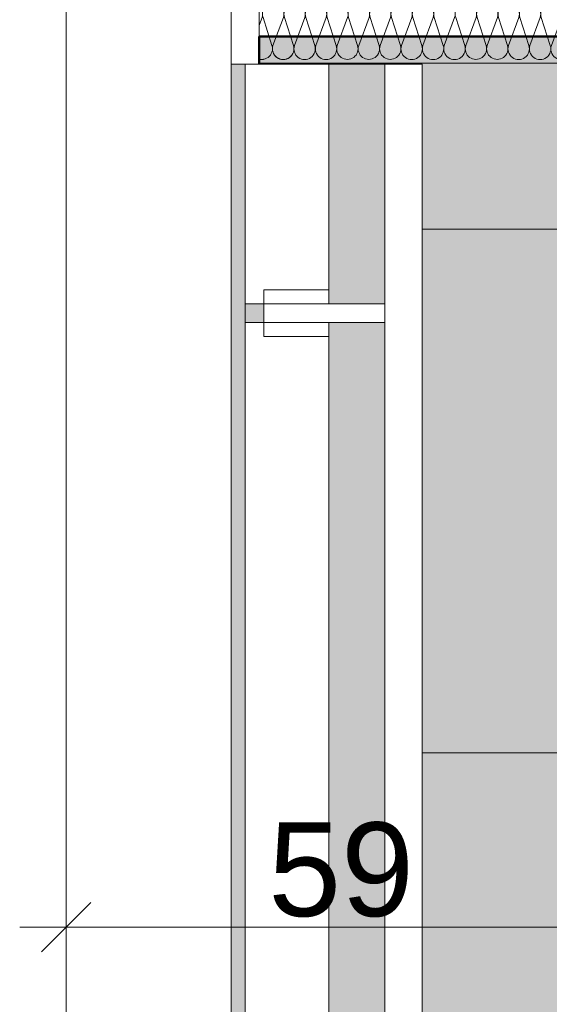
# Model space of a CAD drawing. Header units: metres. Extents: x -180 to 4, y -50 to 6.
# Tile 33 of 44: x -176.068 to -175.499, y -13.127 to -12.069. Entities that reach past the tile are written whole.
import ezdxf

# ---------------------------------------------------------------- set-up
doc = ezdxf.new("R2010")
doc.units = ezdxf.units.M
doc.header["$LTSCALE"] = 0.05
doc.header["$PDMODE"] = 1
doc.header["$PDSIZE"] = -2
doc.layers.get('0').update_dxf_attribs({"lineweight": 25})
for name, color, linetype, lineweight, true_color in [('30 -33 Aussenwände- 7 Fassade_ Elemente', 7, 'Continuous', 9, 0x00aacc), ('30 -34 Innenwände- 6 Elemente', 7, 'Continuous', 9, 0xff6633), ('30 -36 Dächer- 3 Dachbeläge', 7, 'Continuous', 15, 0x9999ff), ('30 -36 Dächer- 4 Dachbekleidungen', 7, 'Continuous', 9, 0xccccff), ('70 -72 Beschriftung- 1 Beschriftung allgemein', 7, 'Continuous', 9, 0xff6633), ('70 -75 Raumstempel- 1 Raumstempel', 1, 'Continuous', 50, 0xff0000), ('70 -76 Bemaßung- 2 Allgemein', 7, 'Continuous', 5, 0x6666cc)]:
    doc.layers.add(name, color=color, linetype=linetype, lineweight=lineweight, true_color=true_color)
doc.layers.add('60- 61 allgemeine Ausstattung- 4 Terrassen', color=7, linetype='Continuous', lineweight=9)
doc.layers.add('Keine', color=7, linetype='Continuous', lineweight=9)
doc.styles.add('Arial', font='arial.ttf')
doc.dimstyles.new('k+k 1_50', dxfattribs={"dimtxt": 0.160649, "dimasz": 0.05302, "dimexe": 0.05, "dimexo": 0.15, "dimgap": 0.01, "dimtad": 1, "dimdec": 3, "dimtxsty": 'Arial', "dimblk": 'VW_SLASH', "dimblk1": 'VW_SLASH', "dimblk2": 'VW_SLASH', "dimcen": 0, "dimdle": 0.05, "dimadec": 3, "dimazin": 0, "dimtfac": 0.75, "dimtdec": 3, "dimtix": 1, "dimtmove": 0, "dimatfit": 0, "dimldrblk": 'VW_SLASH-1', "dimfxl": 0.125, "dimfxlon": 1, "dimfrac": 2, "dimtolj": 1, "dimarcsym": 0})
doc.dimstyles.new('k+k_klein', dxfattribs={"dimtxt": 0.160649, "dimasz": 0.05302, "dimexe": 0.05, "dimexo": 0.15, "dimgap": 0.005, "dimtad": 1, "dimdec": 3, "dimtxsty": 'Arial', "dimblk": 'VW_SLASH-2', "dimblk1": 'VW_SLASH-2', "dimblk2": 'VW_SLASH-2', "dimcen": 0, "dimdle": 0.025, "dimadec": 3, "dimazin": 0, "dimtfac": 0.75, "dimtdec": 3, "dimtix": 1, "dimtmove": 0, "dimatfit": 0, "dimldrblk": 'VW_FILLEDARROW', "dimfxl": 0.1, "dimfxlon": 1, "dimfrac": 2, "dimtolj": 1, "dimarcsym": 0})

# ---------------------------------------------------------------- blocks, each defined once
blk = doc.blocks.new('Gruppe-683')
at = {"layer": '30 -33 Aussenwände- 7 Fassade_ Elemente', "lineweight": 9, "transparency": 33554687, "flags": 128}
for points in [[(0.1015, -3.9949, 0.324435), (0.1229, -3.9879, 0.324435), (0.1229, -3.9654, 0.324435), (0.1015, -3.9585), (0.0515, -3.9745, -0.324488), (0.0301, -3.9676, -0.324488), (0.0301, -3.9451, -0.324488), (0.0515, -3.9381), (0.1015, -3.9566, 0.324435), (0.1229, -3.9496, 0.324435), (0.1229, -3.9271, 0.324435), (0.1015, -3.9202), (0.0515, -3.9362, -0.324488), (0.0301, -3.9292, -0.324488), (0.0301, -3.9068, -0.324488), (0.0515, -3.8998), (0.1015, -3.9183, 0.324435), (0.1229, -3.9113, 0.324435), (0.1229, -3.8888, 0.324435), (0.1015, -3.8819), (0.0515, -3.8979, -0.760432), (0.0312, -3.8671)], [(0.1257, -3.8671, -0.422404), (0.1015, -3.88), (0.0667, -3.8671)], [(0.1015, -4.1864, 1.372583), (0.1015, -4.15), (0.0515, -4.166, -1.372995), (0.0515, -4.1296), (0.1015, -4.1481, 1.372583), (0.1015, -4.1117), (0.0515, -4.1277, -1.372995), (0.0515, -4.0913), (0.1015, -4.1098, 1.372583), (0.1015, -4.0734), (0.0515, -4.0894, -1.372995), (0.0515, -4.053), (0.1015, -4.0715, 1.372583), (0.1015, -4.0351), (0.0515, -4.0511, -1.372995), (0.0515, -4.0147), (0.1015, -4.0332, 1.372583), (0.1015, -3.9968), (0.0515, -4.0128, -1.372995), (0.0515, -3.9764), (0.1015, -3.9949, 1.372583), (0.1015, -3.9585), (0.0515, -3.9745, -1.372995), (0.0515, -3.9381), (0.1015, -3.9566, 1.372583), (0.1015, -3.9202), (0.0515, -3.9362, -1.372995), (0.0515, -3.8998)], [(0.1265, -4.2068, 0.513088), (0.1015, -4.1883), (0.0515, -4.2043, -1.372995), (0.0515, -4.1679), (0.1015, -4.1864, 1.372583), (0.1015, -4.15), (0.0515, -4.166, -1.372995), (0.0515, -4.1296), (0.1015, -4.1481, 1.372583), (0.1015, -4.1117)]]:
    blk.add_lwpolyline(points, format="xyb", dxfattribs=at)
blk = doc.blocks.new('Gruppe-684')
at = {"layer": '30 -33 Aussenwände- 7 Fassade_ Elemente', "transparency": 33554687}
blk.add_blockref('Gruppe-683', (0, 0), dxfattribs=at)
blk = doc.blocks.new('Dämmung-25')
at = {"layer": '30 -33 Aussenwände- 7 Fassade_ Elemente', "color": 7, "transparency": 33554687}
blk.add_blockref('Gruppe-684', (0, 0), dxfattribs=at)
at = {"layer": '30 -33 Aussenwände- 7 Fassade_ Elemente', "color": 0, "flags": 1}
for tag in ['IFC_UUID', 'instanceID', 'prm0_name', 'prm0_type', 'prm0_value', 'prm1_name', 'prm1_type', 'prm1_value', 'prm2_name', 'prm2_type', 'prm2_value', 'prm3_name', 'prm3_type', 'prm3_value', 'prm4_name', 'prm4_type', 'prm4_value', 'prm5_name', 'prm5_type', 'prm5_value', 'prm6_name', 'prm6_type', 'prm6_value']:
    blk.add_attdef(tag, (-175.8017, -12.0367), '', height=0.00018, dxfattribs=at)
blk = doc.blocks.new('Gruppe-686')
at = {"layer": '30 -33 Aussenwände- 7 Fassade_ Elemente', "lineweight": 9, "transparency": 33554687, "flags": 128}
for points in [[(0.1016, -4.0654, 0.324435), (0.1229, -4.0584, 0.324435), (0.1229, -4.036, 0.324435), (0.1016, -4.029), (0.0516, -4.045, -0.324488), (0.0302, -4.038, -0.324488), (0.0302, -4.0155, -0.324488), (0.0516, -4.0086), (0.1016, -4.0271, 0.324435), (0.1229, -4.0201, 0.324435), (0.123, -3.9977, 0.324435), (0.1016, -3.9907), (0.0516, -4.0067, -0.324488), (0.0302, -3.9997, -0.324488), (0.0303, -3.9772, -0.324488), (0.0516, -3.9703), (0.1016, -3.9888, 0.324435), (0.123, -3.9818, 0.324435), (0.123, -3.9594, 0.324435), (0.1016, -3.9524), (0.0516, -3.9684, -0.324488), (0.0303, -3.9614, -0.324488), (0.0303, -3.9389, -0.324488), (0.0517, -3.932), (0.1016, -3.9505, 0.695025), (0.1239, -3.9223)], [(0.076, -3.9223), (0.0517, -3.9301, -0.339144), (0.0297, -3.9223)], [(0.1015, -4.142, 1.372583), (0.1015, -4.1056), (0.0515, -4.1216, -1.372995), (0.0515, -4.0852), (0.1015, -4.1037, 1.372583), (0.1016, -4.0673), (0.0515, -4.0833, -1.372995), (0.0516, -4.0469), (0.1016, -4.0654, 1.372583), (0.1016, -4.029), (0.0516, -4.045, -1.372995), (0.0516, -4.0086), (0.1016, -4.0271, 1.372583), (0.1016, -3.9907), (0.0516, -4.0067, -1.372995), (0.0516, -3.9703)], [(0.1265, -4.1624, 0.513088), (0.1015, -4.1439), (0.0515, -4.1599, -1.372995), (0.0515, -4.1235), (0.1015, -4.142, 1.372583), (0.1015, -4.1056), (0.0515, -4.1216, -1.372995), (0.0515, -4.0852), (0.1015, -4.1037, 1.372583), (0.1016, -4.0673)]]:
    blk.add_lwpolyline(points, format="xyb", dxfattribs=at)
blk = doc.blocks.new('Gruppe-687')
at = {"layer": '30 -33 Aussenwände- 7 Fassade_ Elemente', "transparency": 33554687}
blk.add_blockref('Gruppe-686', (0, 0), dxfattribs=at)
blk = doc.blocks.new('Dämmung-26')
at = {"layer": '30 -33 Aussenwände- 7 Fassade_ Elemente', "color": 7, "transparency": 33554687}
blk.add_blockref('Gruppe-687', (0, 0), dxfattribs=at)
at = {"layer": '30 -33 Aussenwände- 7 Fassade_ Elemente', "color": 0, "flags": 1}
for tag in ['IFC_UUID', 'instanceID', 'prm0_name', 'prm0_type', 'prm0_value', 'prm1_name', 'prm1_type', 'prm1_value', 'prm2_name', 'prm2_type', 'prm2_value', 'prm3_name', 'prm3_type', 'prm3_value', 'prm4_name', 'prm4_type', 'prm4_value', 'prm5_name', 'prm5_type', 'prm5_value', 'prm6_name', 'prm6_type', 'prm6_value']:
    blk.add_attdef(tag, (-175.6611, -12.0415), '', height=0.00018, dxfattribs=at)
blk = doc.blocks.new('Gruppe-689')
at = {"layer": '30 -33 Aussenwände- 7 Fassade_ Elemente', "lineweight": 9, "transparency": 33554687, "flags": 128}
for points in [[(0.0715, -3.8254, 0.324435), (0.0843, -3.8212, 0.324435), (0.0843, -3.8077, 0.324435), (0.0715, -3.8035), (0.0415, -3.8131, -0.324488), (0.0287, -3.809, -0.324488), (0.0287, -3.7955, -0.324488), (0.0415, -3.7913), (0.0715, -3.8024, 0.324435), (0.0843, -3.7982, 0.324435), (0.0843, -3.7847, 0.324435), (0.0715, -3.7805), (0.0415, -3.7902, -0.324488), (0.0287, -3.786, -0.324488), (0.0287, -3.7725, -0.324488), (0.0415, -3.7683), (0.0715, -3.7794, 0.324435), (0.0843, -3.7752, 0.324435), (0.0843, -3.7617, 0.324435), (0.0715, -3.7575), (0.0415, -3.7672, -0.324488), (0.0287, -3.763, -0.324488), (0.0287, -3.7495, -0.324488), (0.0415, -3.7453), (0.0715, -3.7564, 0.603544), (0.086, -3.7422)], [(0.0477, -3.7422), (0.0415, -3.7442, -0.252918), (0.0308, -3.7422)], [(0.0715, -4.285, 1.372583), (0.0715, -4.2631), (0.0415, -4.2728, -1.372995), (0.0415, -4.2509), (0.0715, -4.262, 1.372583), (0.0715, -4.2402), (0.0415, -4.2498, -1.372995), (0.0415, -4.2279), (0.0715, -4.239, 1.372583), (0.0715, -4.2172), (0.0415, -4.2268, -1.372995), (0.0415, -4.205), (0.0715, -4.216, 1.372583), (0.0715, -4.1942), (0.0415, -4.2038, -1.372995), (0.0415, -4.182), (0.0715, -4.1931, 1.372583), (0.0715, -4.1712), (0.0415, -4.1809, -1.372995), (0.0415, -4.159), (0.0715, -4.1701, 1.372583), (0.0715, -4.1482), (0.0415, -4.1579, -1.372995), (0.0415, -4.136), (0.0715, -4.1471, 1.372583), (0.0715, -4.1252), (0.0415, -4.1349, -1.372995), (0.0415, -4.113), (0.0715, -4.1241, 1.372583), (0.0715, -4.1023), (0.0415, -4.1119, -1.372995), (0.0415, -4.09), (0.0715, -4.1011, 1.372583), (0.0715, -4.0793), (0.0415, -4.0889, -1.372995), (0.0415, -4.0671), (0.0715, -4.0782, 1.372583), (0.0715, -4.0563), (0.0415, -4.0659, -1.372995), (0.0415, -4.0441), (0.0715, -4.0552, 1.372583), (0.0715, -4.0333), (0.0415, -4.043, -1.372995), (0.0415, -4.0211), (0.0715, -4.0322, 1.372583), (0.0715, -4.0103), (0.0415, -4.02, -1.372995), (0.0415, -3.9981), (0.0715, -4.0092, 1.372583), (0.0715, -3.9874), (0.0415, -3.997, -1.372995), (0.0415, -3.9751), (0.0715, -3.9862, 1.372583), (0.0715, -3.9644), (0.0415, -3.974, -1.372995), (0.0415, -3.9522), (0.0715, -3.9632, 1.372583), (0.0715, -3.9414), (0.0415, -3.951, -1.372995), (0.0415, -3.9292), (0.0715, -3.9403, 1.372583), (0.0715, -3.9184), (0.0415, -3.9281, -1.372995), (0.0415, -3.9062), (0.0715, -3.9173, 1.372583), (0.0715, -3.8954), (0.0415, -3.9051, -1.372995), (0.0415, -3.8832), (0.0715, -3.8943, 1.372583), (0.0715, -3.8724), (0.0415, -3.8821, -1.372995), (0.0415, -3.8602), (0.0715, -3.8713, 1.372583), (0.0715, -3.8495), (0.0415, -3.8591, -1.372995), (0.0415, -3.8373), (0.0715, -3.8483, 1.372583), (0.0715, -3.8265), (0.0415, -3.8361, -1.372995), (0.0415, -3.8143), (0.0715, -3.8254, 1.372583), (0.0715, -3.8035), (0.0415, -3.8131, -1.372995), (0.0415, -3.7913), (0.0715, -3.8024, 1.372583), (0.0715, -3.7805), (0.0415, -3.7902, -1.372995), (0.0415, -3.7683)], [(0.0865, -4.2972, 0.513088), (0.0715, -4.2861), (0.0415, -4.2958, -1.372995), (0.0415, -4.2739), (0.0715, -4.285, 1.372583), (0.0715, -4.2631), (0.0415, -4.2728, -1.372995), (0.0415, -4.2509), (0.0715, -4.262, 1.372583), (0.0715, -4.2402)]]:
    blk.add_lwpolyline(points, format="xyb", dxfattribs=at)
blk = doc.blocks.new('Gruppe-690')
at = {"layer": '30 -33 Aussenwände- 7 Fassade_ Elemente', "transparency": 33554687}
blk.add_blockref('Gruppe-689', (0, 0), dxfattribs=at)
blk = doc.blocks.new('Dämmung-27')
at = {"layer": '30 -33 Aussenwände- 7 Fassade_ Elemente', "color": 7, "transparency": 33554687}
blk.add_blockref('Gruppe-690', (0, 0), dxfattribs=at)
at = {"layer": '30 -33 Aussenwände- 7 Fassade_ Elemente', "color": 0, "flags": 1}
for tag in ['prm0_value', 'prm1_value', 'prm2_value', 'prm3_value', 'prm4_value', 'prm5_value', 'prm6_value', 'IFC_UUID', 'instanceID', 'prm0_name', 'prm0_type', 'prm1_name', 'prm1_type', 'prm2_name', 'prm2_type', 'prm3_name', 'prm3_type', 'prm4_name', 'prm4_type', 'prm5_name', 'prm5_type', 'prm6_name', 'prm6_type']:
    blk.add_attdef(tag, (-175.8387, -12.052), '', height=0.00018, dxfattribs=at)
blk = doc.blocks.new('Gruppe-692')
at = {"layer": '30 -33 Aussenwände- 7 Fassade_ Elemente', "lineweight": 9, "transparency": 33554687, "flags": 128}
for points in [[(0.0715, -3.7564, 0.324435), (0.0843, -3.7522, 0.324435), (0.0843, -3.7387, 0.324435), (0.0715, -3.7346), (0.0415, -3.7442, -0.324488), (0.0287, -3.74, -0.324488), (0.0287, -3.7265, -0.324488), (0.0415, -3.7223), (0.0715, -3.7334, 0.324435), (0.0843, -3.7292, 0.324435), (0.0843, -3.7158, 0.324435), (0.0715, -3.7116), (0.0415, -3.7212, -0.324488), (0.0287, -3.717, -0.324488), (0.0287, -3.7035, -0.324488), (0.0415, -3.6994), (0.0715, -3.7105, 0.324435), (0.0843, -3.7063, 0.324435), (0.0843, -3.6928, 0.324435), (0.0715, -3.6886), (0.0415, -3.6982, -0.657726), (0.0276, -3.6824)], [(0.0849, -3.6824, -0.350876), (0.0715, -3.6875), (0.0577, -3.6824)], [(0.0715, -4.285, 1.372583), (0.0715, -4.2631), (0.0415, -4.2728, -1.372995), (0.0415, -4.2509), (0.0715, -4.262, 1.372583), (0.0715, -4.2402), (0.0415, -4.2498, -1.372995), (0.0415, -4.2279), (0.0715, -4.239, 1.372583), (0.0715, -4.2172), (0.0415, -4.2268, -1.372995), (0.0415, -4.205), (0.0715, -4.216, 1.372583), (0.0715, -4.1942), (0.0415, -4.2038, -1.372995), (0.0415, -4.182), (0.0715, -4.1931, 1.372583), (0.0715, -4.1712), (0.0415, -4.1809, -1.372995), (0.0415, -4.159), (0.0715, -4.1701, 1.372583), (0.0715, -4.1482), (0.0415, -4.1579, -1.372995), (0.0415, -4.136), (0.0715, -4.1471, 1.372583), (0.0715, -4.1252), (0.0415, -4.1349, -1.372995), (0.0415, -4.113), (0.0715, -4.1241, 1.372583), (0.0715, -4.1023), (0.0415, -4.1119, -1.372995), (0.0415, -4.09), (0.0715, -4.1011, 1.372583), (0.0715, -4.0793), (0.0415, -4.0889, -1.372995), (0.0415, -4.0671), (0.0715, -4.0782, 1.372583), (0.0715, -4.0563), (0.0415, -4.0659, -1.372995), (0.0415, -4.0441), (0.0715, -4.0552, 1.372583), (0.0715, -4.0333), (0.0415, -4.043, -1.372995), (0.0415, -4.0211), (0.0715, -4.0322, 1.372583), (0.0715, -4.0103), (0.0415, -4.02, -1.372995), (0.0415, -3.9981), (0.0715, -4.0092, 1.372583), (0.0715, -3.9874), (0.0415, -3.997, -1.372995), (0.0415, -3.9751), (0.0715, -3.9862, 1.372583), (0.0715, -3.9644), (0.0415, -3.974, -1.372995), (0.0415, -3.9522), (0.0715, -3.9632, 1.372583), (0.0715, -3.9414), (0.0415, -3.951, -1.372995), (0.0415, -3.9292), (0.0715, -3.9403, 1.372583), (0.0715, -3.9184), (0.0415, -3.9281, -1.372995), (0.0415, -3.9062), (0.0715, -3.9173, 1.372583), (0.0715, -3.8954), (0.0415, -3.9051, -1.372995), (0.0415, -3.8832), (0.0715, -3.8943, 1.372583), (0.0715, -3.8724), (0.0415, -3.8821, -1.372995), (0.0415, -3.8602), (0.0715, -3.8713, 1.372583), (0.0715, -3.8495), (0.0415, -3.8591, -1.372995), (0.0415, -3.8373), (0.0715, -3.8483, 1.372583), (0.0715, -3.8265), (0.0415, -3.8361, -1.372995), (0.0415, -3.8143), (0.0715, -3.8254, 1.372583), (0.0715, -3.8035), (0.0415, -3.8131, -1.372995), (0.0415, -3.7913), (0.0715, -3.8024, 1.372583), (0.0715, -3.7805), (0.0415, -3.7902, -1.372995), (0.0415, -3.7683), (0.0715, -3.7794, 1.372583), (0.0715, -3.7575), (0.0415, -3.7672, -1.372995), (0.0415, -3.7453), (0.0715, -3.7564, 1.372583), (0.0715, -3.7346), (0.0415, -3.7442, -1.372995), (0.0415, -3.7223), (0.0715, -3.7334, 1.372583), (0.0715, -3.7116), (0.0415, -3.7212, -1.372995), (0.0415, -3.6994)], [(0.0865, -4.2972, 0.513088), (0.0715, -4.2861), (0.0415, -4.2958, -1.372995), (0.0415, -4.2739), (0.0715, -4.285, 1.372583), (0.0715, -4.2631), (0.0415, -4.2728, -1.372995), (0.0415, -4.2509), (0.0715, -4.262, 1.372583), (0.0715, -4.2402)]]:
    blk.add_lwpolyline(points, format="xyb", dxfattribs=at)
blk = doc.blocks.new('Gruppe-693')
at = {"layer": '30 -33 Aussenwände- 7 Fassade_ Elemente', "transparency": 33554687}
blk.add_blockref('Gruppe-692', (0, 0), dxfattribs=at)
blk = doc.blocks.new('Dämmung-28')
at = {"layer": '30 -33 Aussenwände- 7 Fassade_ Elemente', "color": 7, "transparency": 33554687}
blk.add_blockref('Gruppe-693', (0, 0), dxfattribs=at)
at = {"layer": '30 -33 Aussenwände- 7 Fassade_ Elemente', "color": 0, "flags": 1}
for tag in ['IFC_UUID', 'instanceID', 'prm0_name', 'prm0_type', 'prm0_value', 'prm1_name', 'prm1_type', 'prm1_value', 'prm2_name', 'prm2_type', 'prm2_value', 'prm3_name', 'prm3_type', 'prm3_value', 'prm4_name', 'prm4_type', 'prm4_value', 'prm5_name', 'prm5_type', 'prm5_value', 'prm6_name', 'prm6_type', 'prm6_value']:
    blk.add_attdef(tag, (-175.836, -12.1222), '', height=0.00018, dxfattribs=at)
blk = doc.blocks.new('Gruppe-694')
at = {"layer": '30 -33 Aussenwände- 7 Fassade_ Elemente', "lineweight": 9}
for p, q in [((-175.84, -12.116), (-175.84, -11.497)), ((-175.84, -11.497), (-175.776, -11.497)), ((-175.351, -12.116), (-175.84, -12.116))]:
    blk.add_line(p, q, dxfattribs=at)
at = {"layer": '30 -33 Aussenwände- 7 Fassade_ Elemente', "lineweight": 25}
for p, q in [((-175.84, -11.497), (-175.776, -11.497)), ((-175.2212, -12.0519), (-175.2212, -12.1159))]:
    blk.add_line(p, q, dxfattribs=at)
at = {"layer": '30 -33 Aussenwände- 7 Fassade_ Elemente'}
for p, q in [((-175.421, -11.747), (-175.421, -11.647)), ((-175.471, -11.697), (-175.371, -11.697))]:
    blk.add_line(p, q, dxfattribs=at)
at = {"layer": '30 -33 Aussenwände- 7 Fassade_ Elemente', "lineweight": 9, "flags": 128}
for points in [[(-175.4461, -12.052), (-175.776, -12.0518), (-175.776, -11.697)], [(-175.4461, -12.037), (-175.761, -12.0368), (-175.761, -11.697)], [(-175.446, -11.937), (-175.661, -11.9369), (-175.661, -11.697)]]:
    blk.add_lwpolyline(points, dxfattribs=at)
at = {"layer": '70 -72 Beschriftung- 1 Beschriftung allgemein', "flags": 128}
blk.add_lwpolyline([(-175.421, -11.897), (-175.621, -11.897), (-175.621, -11.497)], dxfattribs=at)
at = {"layer": '30 -33 Aussenwände- 7 Fassade_ Elemente', "xscale": -1, "rotation": 180}
blk.add_blockref('Dämmung-27', (-175.8625, -15.7942), dxfattribs=at)
at = {"layer": '30 -33 Aussenwände- 7 Fassade_ Elemente'}
blk.add_blockref('Dämmung-25', (-175.7875, -7.8299), dxfattribs=at)
at = {"layer": '30 -33 Aussenwände- 7 Fassade_ Elemente', "rotation": 90}
for name, p in [('Dämmung-26', (-179.5833, -12.0635)), ('Dämmung-28', (-179.5184, -12.1384))]:
    blk.add_blockref(name, p, dxfattribs=at)
blk = doc.blocks.new('Gruppe-6674')
at = {"color": 255}
blk.add_wipeout([(-175.826, -12.117), (-175.826, -31.602), (-163.6783, -31.602), (-163.6783, -37.207), (-163.781, -37.207), (-163.781, -37.297), (-163.5883, -37.297), (-163.5883, -31.512), (-175.736, -31.512), (-175.736, -12.117)], dxfattribs=at).dxf.layer = '30 -34 Innenwände- 6 Elemente'
at = {"layer": '30 -34 Innenwände- 6 Elemente', "flags": 128}
blk.add_lwpolyline([(-175.826, -12.117), (-175.826, -31.602), (-163.6783, -31.602), (-163.6783, -37.207), (-163.781, -37.207), (-163.781, -37.297), (-163.5883, -37.297), (-163.5883, -31.512), (-175.736, -31.512), (-175.736, -12.117)], close=True, dxfattribs=at)
blk = doc.blocks.new('Gruppe-6675')
at = {"color": 255}
blk.add_wipeout([(-175.676, -12.117), (-175.676, -31.452), (-163.5283, -31.452), (-163.5283, -37.357), (-163.781, -37.357), (-163.781, -37.397), (-163.4883, -37.397), (-163.4883, -31.412), (-175.636, -31.412), (-175.636, -12.117)], dxfattribs=at).dxf.layer = '30 -34 Innenwände- 6 Elemente'
at = {"layer": '30 -34 Innenwände- 6 Elemente', "flags": 128}
blk.add_lwpolyline([(-175.676, -12.117), (-175.676, -31.452), (-163.5283, -31.452), (-163.5283, -37.357), (-163.781, -37.357), (-163.781, -37.397), (-163.4883, -37.397), (-163.4883, -31.412), (-175.636, -31.412), (-175.636, -12.117)], close=True, dxfattribs=at)
blk = doc.blocks.new('Gruppe-6676')
at = {"layer": '30 -34 Innenwände- 6 Elemente', "color": 7, "transparency": 33554687}
blk.add_blockref('Gruppe-6674', (0, 0), dxfattribs=at)
blk.add_blockref('Gruppe-6675', (0, 0), dxfattribs=at)
blk = doc.blocks.new('Gruppe-6677')
at = {"layer": '30 -34 Innenwände- 6 Elemente', "color": 7, "transparency": 33554687}
blk.add_blockref('Gruppe-6676', (0, 0), dxfattribs=at)
at = {"layer": '30 -34 Innenwände- 6 Elemente', "color": 0, "flags": 1}
for tag in ['IFC_UUID', 'instanceID']:
    blk.add_attdef(tag, (-175.826, -37.397), '', height=0.00018, dxfattribs=at)
blk = doc.blocks.new('_02-OG2_Tragwerk (2D)')
at = {"layer": '30 -33 Aussenwände- 7 Fassade_ Elemente', "color": 7}
blk.add_blockref('Gruppe-694', (0, 0), dxfattribs=at)
at = {"layer": '30 -34 Innenwände- 6 Elemente'}
blk.add_blockref('Gruppe-6677', (0, 0), dxfattribs=at)
blk = doc.blocks.new('Gruppe-8041')
at = {"color": 255}
blk.add_wipeout([(-175.736, -12.3745), (-175.806, -12.3745), (-175.806, -12.3945), (-175.736, -12.3945)], dxfattribs=at).dxf.layer = '30 -36 Dächer- 4 Dachbekleidungen'
at = {"layer": '30 -36 Dächer- 3 Dachbeläge', "linetype": 'Continuous', "lineweight": 0, "transparency": 33554687}
blk.add_hatch(color=254, dxfattribs=at).paths.add_polyline_path([(-175.826, -12.3745), (-175.806, -12.3745), (-175.806, -12.3945), (-175.826, -12.3945)])
at = {"layer": '30 -36 Dächer- 3 Dachbeläge', "color": 254, "linetype": 'Continuous', "lineweight": 9, "true_color": 0xccccff, "transparency": 33554687, "flags": 128}
blk.add_lwpolyline([(-175.826, -12.3745), (-175.806, -12.3745), (-175.806, -12.3945), (-175.826, -12.3945)], dxfattribs=at)
at = {"layer": '30 -36 Dächer- 4 Dachbekleidungen', "flags": 128}
for points in [[(-175.736, -12.3595), (-175.806, -12.3595), (-175.806, -12.3745)], [(-175.736, -12.3745), (-175.806, -12.3745), (-175.806, -12.3945), (-175.736, -12.3945)], [(-175.736, -12.4095), (-175.806, -12.4095), (-175.806, -12.3945)]]:
    blk.add_lwpolyline(points, dxfattribs=at)
at = {"color": 255}
blk.add_wipeout([(-175.736, -12.3745), (-175.676, -12.3745), (-175.676, -12.3945), (-175.736, -12.3945)], dxfattribs=at).dxf.layer = '30 -36 Dächer- 4 Dachbekleidungen'
at = {"layer": '30 -36 Dächer- 4 Dachbekleidungen', "flags": 128}
blk.add_lwpolyline([(-175.736, -12.3745), (-175.676, -12.3745), (-175.676, -12.3945), (-175.736, -12.3945)], dxfattribs=at)
blk = doc.blocks.new('Gruppe-8397')
at = {"layer": '30 -36 Dächer- 3 Dachbeläge', "linetype": 'Continuous', "lineweight": 0}
blk.add_hatch(color=254, dxfattribs=at).paths.add_polyline_path([(-175.84099996, -12.11704198), (-175.84099996, -31.61704198), (-163.52826764, -31.61704198), (-163.52826764, -31.45204198), (-175.67599996, -31.45204198), (-175.67599996, -12.11704198)])
at = {"layer": '60- 61 allgemeine Ausstattung- 4 Terrassen', "linetype": 'Continuous', "lineweight": 9, "transparency": 33554534}
h = blk.add_hatch(dxfattribs=at)
h.set_pattern_fill('Platte 60_60 SRF', style=0, pattern_type=2)
h.set_pattern_definition([(90, (-168.481, -14.65704), (-0.6, 7e-17), []), (0, (-168.481, -14.65704), (0, 0.6), [])])
h.paths.add_polyline_path([(-175.67599996, -12.29404198), (-160.12099996, -12.29404198), (-160.12099996, -31.45204198), (-175.67599996, -31.45204198)])
at = {"layer": '30 -36 Dächer- 3 Dachbeläge', "flags": 128}
blk.add_lwpolyline([(-175.84099996, -12.11704198), (-175.84099996, -31.61704198), (-163.52826764, -31.61704198), (-163.52826764, -31.45204198), (-175.67599996, -31.45204198), (-175.67599996, -12.11704198)], close=True, dxfattribs=at)
at = {"layer": '60- 61 allgemeine Ausstattung- 4 Terrassen', "color": 252, "linetype": 'Continuous', "lineweight": 9, "true_color": 0x888888, "flags": 128}
blk.add_lwpolyline([(-175.67599996, -12.29404198), (-160.12099996, -12.29404198), (-160.12099996, -31.45204198), (-175.67599996, -31.45204198)], close=True, dxfattribs=at)
at = {"color": 255}
for points, layer in [([(-176.01799996, -11.76704198), (-175.84099996, -11.76704198), (-175.84099996, -19.87704198), (-176.01799996, -19.87704198)], '30 -33 Aussenwände- 7 Fassade_ Elemente'), ([(-163.48826764, -31.41204198), (-175.63599996, -31.41204198), (-175.63599996, -12.11704198), (-175.67599996, -12.11704198), (-175.67599996, -31.45204198), (-163.48826764, -31.45204198)], '30 -36 Dächer- 4 Dachbekleidungen')]:
    blk.add_wipeout(points, dxfattribs=at).dxf.layer = layer
at = {"layer": '30 -33 Aussenwände- 7 Fassade_ Elemente', "flags": 128}
blk.add_lwpolyline([(-176.01799996, -11.76704198), (-175.84099996, -11.76704198), (-175.84099996, -19.87704198), (-176.01799996, -19.87704198)], close=True, dxfattribs=at)
at = {"layer": '30 -36 Dächer- 4 Dachbekleidungen', "flags": 128}
blk.add_lwpolyline([(-163.48826764, -31.41204198), (-175.63599996, -31.41204198), (-175.63599996, -12.11704198), (-175.67599996, -12.11704198), (-175.67599996, -31.45204198), (-163.48826764, -31.45204198)], close=True, dxfattribs=at)
at = {"color": 255}
blk.add_wipeout([(-175.82599996, -12.11704198), (-175.82599996, -31.60204198), (-163.58826764, -31.60204198), (-163.58826764, -31.51204198), (-175.73599996, -31.51204198), (-175.73599996, -12.11704198)], dxfattribs=at).dxf.layer = '30 -36 Dächer- 4 Dachbekleidungen'
at = {"layer": '30 -36 Dächer- 4 Dachbekleidungen', "flags": 128}
blk.add_lwpolyline([(-175.82599996, -12.11704198), (-175.82599996, -31.60204198), (-163.58826764, -31.60204198), (-163.58826764, -31.51204198), (-175.73599996, -31.51204198), (-175.73599996, -12.11704198)], close=True, dxfattribs=at)
at = {"layer": '70 -72 Beschriftung- 1 Beschriftung allgemein', "color": 7}
blk.add_blockref('Gruppe-8041', (0, 0), dxfattribs=at)
blk = doc.blocks.new('_OG2_2D (2D)')
at = {"layer": '30 -33 Aussenwände- 7 Fassade_ Elemente', "flags": 128}
blk.add_lwpolyline([(-99.03099996, -31.79404198), (-99.03099996, -39.83704198), (-160.61099996, -39.83704198), (-160.61099996, -31.58704198), (-175.81099996, -31.58704198), (-175.81099996, -12.08704198)], dxfattribs=at)
at = {"color": 255}
blk.add_wipeout([(-176.01799996, -11.76704198), (-175.81099996, -11.76704198), (-175.81099996, -19.87704198), (-176.01799996, -19.87704198)], dxfattribs=at).dxf.layer = '30 -33 Aussenwände- 7 Fassade_ Elemente'
at = {"layer": '70 -75 Raumstempel- 1 Raumstempel', "linetype": 'Continuous', "lineweight": 0, "true_color": 0xff0000}
blk.add_hatch(color=1, dxfattribs=at).paths.add_polyline_path([(-175.81099996, -12.08704198), (-175.81099996, -31.58704198), (-163.49099996, -31.58704198), (-163.49099996, -37.18704198), (-163.78099996, -37.18704198), (-163.78099996, -39.40704198), (-160.81799996, -39.40704198), (-160.81799996, -31.58704198), (-160.22099996, -31.58704198), (-160.22099996, -12.29404198), (-175.38099996, -12.29404198), (-175.38099996, -12.08704198)])
at = {"layer": '30 -33 Aussenwände- 7 Fassade_ Elemente', "flags": 128}
blk.add_lwpolyline([(-176.01799996, -11.76704198), (-175.81099996, -11.76704198), (-175.81099996, -19.87704198), (-176.01799996, -19.87704198)], close=True, dxfattribs=at)
at = {"layer": '70 -75 Raumstempel- 1 Raumstempel', "flags": 128}
blk.add_lwpolyline([(-175.81099996, -12.08704198), (-175.81099996, -31.58704198), (-163.49099996, -31.58704198), (-163.49099996, -37.18704198), (-163.78099996, -37.18704198), (-163.78099996, -39.40704198), (-160.81799996, -39.40704198), (-160.81799996, -31.58704198), (-160.22099996, -31.58704198), (-160.22099996, -12.29404198), (-175.38099996, -12.29404198), (-175.38099996, -12.08704198)], close=True, dxfattribs=at)
at = {"layer": '70 -72 Beschriftung- 1 Beschriftung allgemein', "color": 7}
blk.add_blockref('Gruppe-8397', (0, 0), dxfattribs=at)
blk = doc.blocks.new('VW_SLASH')
at = {"color": 0, "linetype": 'ByBlock', "lineweight": -2, "transparency": 16777216}
blk.add_line((0.943, 0), (-1, 0), dxfattribs=at)
at = {"color": 0, "lineweight": 20, "transparency": 16777216, "flags": 128}
blk.add_lwpolyline([(0.5, 0.5), (-0.5, -0.5)], dxfattribs=at)
blk = doc.blocks.new('*D10561')
at = {"layer": '70 -76 Bemaßung- 2 Allgemein', "color": 0, "lineweight": -2}
for p, q in [((-176.018, -12.919), (-176.018, -13.094)), ((-175.428, -12.919), (-175.428, -13.094)), ((-175.481, -13.044), (-175.965, -13.044))]:
    blk.add_line(p, q, dxfattribs=at)
at = {"layer": 'Defpoints', "color": 0}
for p in [(-175.428, -11.472), (-176.018, -11.657), (-176.018, -13.044)]:
    blk.add_point(p, dxfattribs=at)
at = {"layer": '70 -76 Bemaßung- 2 Allgemein', "color": 0, "lineweight": -2, "xscale": 0.05302001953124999, "yscale": 0.05302001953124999, "zscale": 0.05302001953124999, "rotation": 180}
blk.add_blockref('VW_SLASH', (-176.018, -13.044), dxfattribs=at)
at = {"layer": '70 -76 Bemaßung- 2 Allgemein', "color": 0, "lineweight": -2, "xscale": 0.05302001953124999, "yscale": 0.05302001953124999, "zscale": 0.05302001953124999}
blk.add_blockref('VW_SLASH', (-175.428, -13.044), dxfattribs=at)
at = {"layer": '70 -76 Bemaßung- 2 Allgemein', "color": 0, "insert": (-175.723, -12.9826), "char_height": 0.10069, "attachment_point": 5, "style": 'Arial'}
blk.add_mtext('\\A1;59', dxfattribs=at)
blk = doc.blocks.new('VW_SLASH-1')
at = {"color": 0, "linetype": 'ByBlock', "lineweight": -2, "transparency": 16777216}
blk.add_line((0.943, 0), (-1, 0), dxfattribs=at)
at = {"color": 0, "lineweight": 5, "transparency": 16777216, "flags": 128}
blk.add_lwpolyline([(0.5, 0.5), (-0.5, -0.5)], dxfattribs=at)
blk = doc.blocks.new('*D10901')
at = {"layer": '70 -76 Bemaßung- 2 Allgemein', "color": 0, "lineweight": -2}
for p, q in [((-176.018, -44.147), (-176.018, -44.322)), ((-175.811, -44.147), (-175.811, -44.322)), ((-176.071, -44.272), (-176.124, -44.272)), ((-175.811, -44.272), (-176.018, -44.272)), ((-175.758, -44.272), (-175.705, -44.272))]:
    blk.add_line(p, q, dxfattribs=at)
at = {"layer": 'Defpoints', "color": 0}
for p in [(-176.018, -11.747), (-175.811, -12.087), (-176.018, -44.272)]:
    blk.add_point(p, dxfattribs=at)
at = {"layer": '70 -76 Bemaßung- 2 Allgemein', "color": 0, "lineweight": -2, "xscale": 0.05302001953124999, "yscale": 0.05302001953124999, "zscale": 0.05302001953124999}
blk.add_blockref('VW_SLASH', (-176.018, -44.272), dxfattribs=at)
at = {"layer": '70 -76 Bemaßung- 2 Allgemein', "color": 0, "lineweight": -2, "xscale": 0.05302001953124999, "yscale": 0.05302001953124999, "zscale": 0.05302001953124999, "rotation": 180}
blk.add_blockref('VW_SLASH', (-175.811, -44.272), dxfattribs=at)
at = {"layer": '70 -76 Bemaßung- 2 Allgemein', "color": 0, "insert": (-175.9145, -44.539), "char_height": 0.100689, "attachment_point": 5, "style": 'Arial'}
blk.add_mtext('\\A1;20\\S7^ ;', dxfattribs=at)
blk = doc.blocks.new('*D10902')
at = {"layer": '70 -76 Bemaßung- 2 Allgemein', "color": 0, "lineweight": -2}
for p, q in [((-175.811, -44.147), (-175.811, -44.322)), ((-175.621, -44.147), (-175.621, -44.322)), ((-175.674, -44.272), (-175.758, -44.272))]:
    blk.add_line(p, q, dxfattribs=at)
at = {"layer": 'Defpoints', "color": 0}
for p in [(-175.621, -11.897), (-175.811, -12.087), (-175.811, -44.272)]:
    blk.add_point(p, dxfattribs=at)
at = {"layer": '70 -76 Bemaßung- 2 Allgemein', "color": 0, "lineweight": -2, "xscale": 0.05302001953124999, "yscale": 0.05302001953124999, "zscale": 0.05302001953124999}
for p, rotation in [((-175.811, -44.272), 179.9999999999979), ((-175.621, -44.272), 359.9999999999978)]:
    blk.add_blockref('VW_SLASH', p, dxfattribs=dict(at, rotation=rotation))
at = {"layer": '70 -76 Bemaßung- 2 Allgemein', "color": 0, "insert": (-175.716, -44.2106), "char_height": 0.10069, "attachment_point": 5, "style": 'Arial'}
blk.add_mtext('\\A1;19', dxfattribs=at)
blk = doc.blocks.new('*D11032')
at = {"layer": '70 -76 Bemaßung- 2 Allgemein', "color": 0, "lineweight": -2}
for p, q in [((-177.643, -11.697), (-177.818, -11.697)), ((-177.768, -12.063), (-177.768, -11.7501)), ((-177.643, -12.116), (-177.818, -12.116))]:
    blk.add_line(p, q, dxfattribs=at)
at = {"layer": 'Defpoints', "color": 0}
for p in [(-177.768, -11.697), (-177.268, -11.697), (-175.84, -12.116)]:
    blk.add_point(p, dxfattribs=at)
at = {"layer": '70 -76 Bemaßung- 2 Allgemein', "color": 0, "lineweight": -2, "xscale": 0.05302001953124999, "yscale": 0.05302001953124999, "zscale": 0.05302001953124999}
for p, rotation in [((-177.768, -11.697), 90), ((-177.768, -12.116), 270)]:
    blk.add_blockref('VW_SLASH', p, dxfattribs=dict(at, rotation=rotation))
at = {"layer": '70 -76 Bemaßung- 2 Allgemein', "color": 0, "insert": (-177.8462, -11.9065), "char_height": 0.100689, "attachment_point": 5, "rotation": 90, "style": 'Arial'}
blk.add_mtext('\\A1;41\\S9^ ;', dxfattribs=at)
blk = doc.blocks.new('*D11033')
at = {"layer": '70 -76 Bemaßung- 2 Allgemein', "color": 0, "lineweight": -2}
for p, q in [((-177.768, -12.063), (-177.768, -12.01)), ((-177.643, -12.116), (-177.818, -12.116)), ((-177.768, -12.294), (-177.768, -12.116)), ((-177.643, -12.294), (-177.818, -12.294)), ((-177.768, -12.3471), (-177.768, -12.4001))]:
    blk.add_line(p, q, dxfattribs=at)
at = {"layer": 'Defpoints', "color": 0}
for p in [(-177.768, -12.116), (-175.84, -12.116), (-175.371, -12.294)]:
    blk.add_point(p, dxfattribs=at)
at = {"layer": '70 -76 Bemaßung- 2 Allgemein', "color": 0, "lineweight": -2, "xscale": 0.05302001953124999, "yscale": 0.05302001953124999, "zscale": 0.05302001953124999}
for p, rotation in [((-177.768, -12.116), 270), ((-177.768, -12.294), 90)]:
    blk.add_blockref('VW_SLASH', p, dxfattribs=dict(at, rotation=rotation))
at = {"layer": '70 -76 Bemaßung- 2 Allgemein', "color": 0, "insert": (-177.859, -12.403), "char_height": 0.100689, "attachment_point": 5, "rotation": 90, "style": 'Arial'}
blk.add_mtext('\\A1;17\\S8^ ;', dxfattribs=at)
blk = doc.blocks.new('VW_SLASH-2')
at = {"color": 0, "linetype": 'ByBlock', "lineweight": -2, "transparency": 16777216}
blk.add_line((0.472, 0), (-1, 0), dxfattribs=at)
at = {"color": 0, "lineweight": 5, "transparency": 16777216, "flags": 128}
blk.add_lwpolyline([(0.5, 0.5), (-0.5, -0.5)], dxfattribs=at)
blk = doc.blocks.new('*D11377')
at = {"layer": '70 -76 Bemaßung- 2 Allgemein', "color": 0, "lineweight": -2}
for p, q in [((-176.018, -13.944), (-176.018, -14.094)), ((-175.84, -13.944), (-175.84, -14.094)), ((-175.893, -14.044), (-175.965, -14.044))]:
    blk.add_line(p, q, dxfattribs=at)
at = {"layer": 'Defpoints', "color": 0}
for p in [(-176.018, -11.647), (-175.84, -12.116), (-176.018, -14.044)]:
    blk.add_point(p, dxfattribs=at)
at = {"layer": '70 -76 Bemaßung- 2 Allgemein', "color": 0, "lineweight": -2, "xscale": 0.05302001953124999, "yscale": 0.05302001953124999, "zscale": 0.05302001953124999, "rotation": 180}
blk.add_blockref('VW_SLASH-2', (-176.018, -14.044), dxfattribs=at)
at = {"layer": '70 -76 Bemaßung- 2 Allgemein', "color": 0, "lineweight": -2, "xscale": 0.05302001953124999, "yscale": 0.05302001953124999, "zscale": 0.05302001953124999}
blk.add_blockref('VW_SLASH-2', (-175.84, -14.044), dxfattribs=at)
at = {"layer": '70 -76 Bemaßung- 2 Allgemein', "color": 0, "insert": (-175.9294, -13.9531), "char_height": 0.100689, "attachment_point": 5, "style": 'Arial'}
blk.add_mtext('\\A1;17\\S8^ ;', dxfattribs=at)
blk = doc.blocks.new('VW_FILLEDARROW')
at = {"linetype": 'Continuous', "lineweight": 0, "transparency": 16777216}
blk.add_hatch(color=0, dxfattribs=at).paths.add_polyline_path([(-2.829, 0.758), (0, 0), (-2.829, -0.758)])
at = {"color": 0, "lineweight": 5, "transparency": 16777216, "flags": 128}
blk.add_lwpolyline([(-2.829, 0.758), (0, 0), (-2.829, -0.758)], close=True, dxfattribs=at)
blk = doc.blocks.new('*D11378')
at = {"layer": '70 -76 Bemaßung- 2 Allgemein', "color": 0, "lineweight": -2}
for p, q in [((-175.421, -13.894), (-175.421, -13.994)), ((-175.84, -13.944), (-175.84, -14.094)), ((-175.474, -14.044), (-175.787, -14.044))]:
    blk.add_line(p, q, dxfattribs=at)
at = {"layer": 'Defpoints', "color": 0}
for p in [(-175.84, -12.116), (-175.84, -14.044), (-175.421, -14.044)]:
    blk.add_point(p, dxfattribs=at)
at = {"layer": '70 -76 Bemaßung- 2 Allgemein', "color": 0, "lineweight": -2, "xscale": 0.05302001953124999, "yscale": 0.05302001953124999, "zscale": 0.05302001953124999, "rotation": 180}
blk.add_blockref('VW_SLASH-2', (-175.84, -14.044), dxfattribs=at)
at = {"layer": '70 -76 Bemaßung- 2 Allgemein', "color": 0, "lineweight": -2, "xscale": 0.05302001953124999, "yscale": 0.05302001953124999, "zscale": 0.05302001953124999}
blk.add_blockref('VW_SLASH-2', (-175.421, -14.044), dxfattribs=at)
at = {"layer": '70 -76 Bemaßung- 2 Allgemein', "color": 0, "insert": (-175.702, -13.9531), "char_height": 0.100689, "attachment_point": 5, "style": 'Arial'}
blk.add_mtext('\\A1;41\\S9^ ;', dxfattribs=at)
blk = doc.blocks.new('Gruppe-9763')
at = {"layer": '70 -76 Bemaßung- 2 Allgemein'}
dim = blk.add_linear_dim(base=(-176.018, -13.044), p1=(-175.428, -11.472), p2=(-176.018, -11.657), text='59', dimstyle='k+k 1_50', override={"dimtxt": 0.100689, "dimgap": 0.01, "dimpost": '<>', "dimtxsty": 'Arial', "dimtmove": 2}, dxfattribs=at)
dim.commit()
dim.dimension.update_dxf_attribs({"geometry": '*D10561', "text_midpoint": (-175.723, -12.9826)})
blk = doc.blocks.new('Gruppe-9778')
at = {"layer": '70 -76 Bemaßung- 2 Allgemein'}
for base, p1, p2, text, override, picture, middle in [((-176.01799996, -44.27204198), (-175.81099996, -12.08704198), (-176.01799996, -11.74704198), '20\\S7^ ;', {"dimtxt": 0.100689, "dimgap": 0.01, "dimdec": 8, "dimpost": '<>', "dimtxsty": 'Arial', "dimtix": 0, "dimtmove": 2}, '*D10901', (-175.91449996, -44.53902343)), ((-175.81099996, -44.27204198), (-175.62099996, -11.89704198), (-175.81099996, -12.08704198), '19', {"dimtxt": 0.100689, "dimgap": 0.01, "dimdec": 8, "dimpost": '<>', "dimtxsty": 'Arial', "dimtmove": 2}, '*D10902', (-175.71599996, -44.21064042))]:
    dim = blk.add_linear_dim(base=base, p1=p1, p2=p2, text=text, dimstyle='k+k 1_50', override=override, dxfattribs=at)
    dim.commit()
    dim.dimension.update_dxf_attribs({"geometry": picture, "text_midpoint": middle})
blk = doc.blocks.new('Gruppe-9779')
at = {"layer": '70 -76 Bemaßung- 2 Allgemein'}
dim = blk.add_linear_dim(base=(-177.76799996, -11.69704198), p1=(-175.83999996, -12.11604198), p2=(-177.26799996, -11.69704198), angle=270, text='41\\S9^ ;', dimstyle='k+k 1_50', override={"dimtxt": 0.100689, "dimgap": 0.01, "dimdec": 8, "dimpost": '<>', "dimtxsty": 'Arial', "dimtmove": 2}, dxfattribs=at)
dim.commit()
dim.dimension.update_dxf_attribs({"geometry": '*D11032', "text_midpoint": (-177.84618297, -11.90654198)})
dim = blk.add_linear_dim(base=(-177.76799996, -12.11604198), p1=(-175.37099996, -12.29404198), p2=(-175.83999996, -12.11604198), angle=270, text='17\\S8^ ;', dimstyle='k+k 1_50', override={"dimtxt": 0.100689, "dimgap": 0.01, "dimdec": 8, "dimpost": '<>', "dimtxsty": 'Arial', "dimtix": 0, "dimtmove": 2}, dxfattribs=at)
dim.commit()
dim.dimension.update_dxf_attribs({"geometry": '*D11033', "text_midpoint": (-177.85896246, -12.40300932), "dimtype": 160})
blk = doc.blocks.new('Gruppe-9806')
at = {"layer": '70 -76 Bemaßung- 2 Allgemein'}
for base, p1, p2, text, picture, middle in [((-176.018, -14.044), (-175.84, -12.116), (-176.018, -11.647), '17\\S8^ ;', '*D11377', (-175.9294, -13.9531)), ((-175.84, -14.044), (-175.421, -14.044), (-175.84, -12.116), '41\\S9^ ;', '*D11378', (-175.702, -13.9531))]:
    dim = blk.add_linear_dim(base=base, p1=p1, p2=p2, text=text, dimstyle='k+k_klein', override={"dimtxt": 0.100689, "dimgap": 0.01, "dimpost": '<>', "dimtxsty": 'Arial', "dimtmove": 2}, dxfattribs=at)
    dim.commit()
    dim.dimension.update_dxf_attribs({"geometry": picture, "text_midpoint": middle, "dimtype": 160})
blk = doc.blocks.new('_OG2_2D Bemaßung_ Beschriftung (2D)')
at = {"layer": '70 -76 Bemaßung- 2 Allgemein'}
for name in ['Gruppe-9779', 'Gruppe-9763', 'Gruppe-9778', 'Gruppe-9806']:
    blk.add_blockref(name, (0, 0), dxfattribs=at)

msp = doc.modelspace()

# ---------------------------------------------------------------- block references
at = {"layer": 'Keine', "color": 1}
msp.add_blockref('_02-OG2_Tragwerk (2D)', (0, 0), dxfattribs=at)

# ---------------------------------------------------------------- next in the draw order: block references
msp.add_blockref('_OG2_2D (2D)', (0, 0), dxfattribs=at)

# ---------------------------------------------------------------- next in the draw order: block references
msp.add_blockref('_OG2_2D Bemaßung_ Beschriftung (2D)', (0, 0), dxfattribs=at)

doc.saveas('drawing.dxf')
